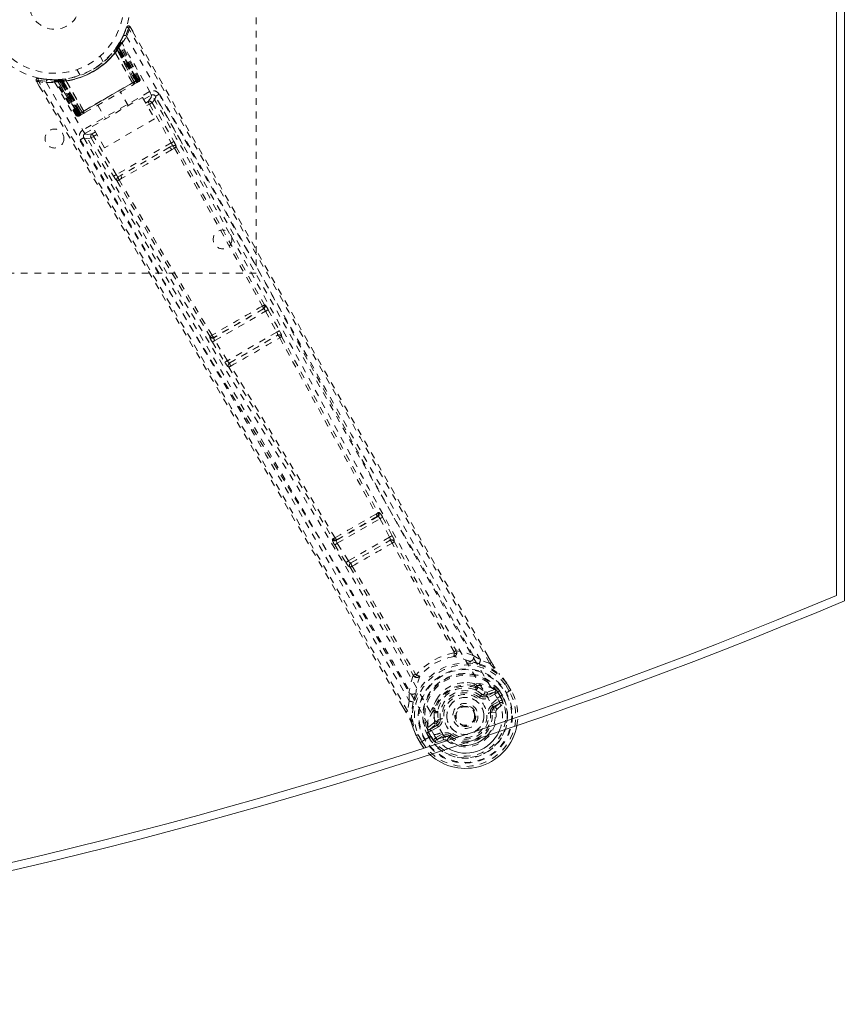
# Model space of a CAD drawing. Header units: inches. Extents: x 3.7 to 63.2, y 15.3 to 45.
# Tile 4 of 5: x 50.9 to 63.2, y 15.3 to 29.9. Entities that reach past the tile are written whole.
import ezdxf

# ---------------------------------------------------------------- set-up
doc = ezdxf.new("R2010")
doc.units = ezdxf.units.IN
doc.header["$MEASUREMENT"] = 0
doc.linetypes.add('SLD-Dashed', pattern=[0.075, 0.05, -0.025])
doc.linetypes.add('SLD-Solid', pattern=[0])

msp = doc.modelspace()

# ---------------------------------------------------------------- linework, layer by layer
at = {"color": 7, "linetype": 'SLD-Solid', "lineweight": 15}
for p, q in [((63.069, 38.95), (63.069, 21.357)), ((63.069, 21.357), (63.069, 38.95)), ((63.188, 39.029), (63.188, 21.279))]:
    msp.add_line(p, q, dxfattribs=at)
at = {"color": 7, "linetype": 'SLD-Dashed', "lineweight": 0}
for p, q in [((54.438, 34.154), (54.438, 26.154)), ((52.511, 29.808), (52.464, 29.687)), ((52.565, 29.814), (52.539, 29.799)), ((52.607, 29.739), (52.566, 29.813)), ((52.459, 29.677), (52.402, 29.571)), ((52.424, 29.58), (52.416, 29.566)), ((52.424, 29.608), (52.417, 29.595)), ((52.709, 29.045), (52.424, 29.58)), ((52.324, 29.458), (52.322, 29.455)), ((52.34, 29.436), (52.339, 29.434)), ((52.596, 28.98), (52.339, 29.434)), ((52.34, 29.436), (52.598, 28.979)), ((52.351, 29.492), (52.374, 29.476)), ((52.353, 29.496), (52.37, 29.52)), ((52.353, 29.496), (52.376, 29.479)), ((52.365, 29.512), (52.362, 29.508)), ((52.362, 29.508), (52.386, 29.492)), ((52.363, 29.482), (52.364, 29.483)), ((52.622, 28.995), (52.363, 29.482)), ((52.406, 29.547), (52.364, 29.483)), ((52.364, 29.483), (52.623, 28.996)), ((52.366, 29.514), (52.365, 29.513)), ((52.365, 29.512), (52.388, 29.496)), ((52.406, 29.577), (52.366, 29.514)), ((52.37, 29.519), (52.373, 29.524)), ((52.37, 29.519), (52.393, 29.503)), ((52.373, 29.524), (52.378, 29.532)), ((52.373, 29.524), (52.397, 29.508)), ((52.374, 29.476), (52.644, 29.008)), ((52.647, 29.009), (52.376, 29.479)), ((52.66, 29.016), (52.386, 29.492)), ((52.388, 29.496), (52.663, 29.019)), ((52.397, 29.508), (52.393, 29.503)), ((52.393, 29.503), (52.671, 29.023)), ((52.402, 29.538), (52.397, 29.537)), ((52.675, 29.025), (52.397, 29.508)), ((52.681, 29.025), (52.403, 29.55)), ((52.681, 29.029), (52.406, 29.547)), ((52.697, 29.038), (52.416, 29.566)), ((52.164, 29.295), (52.116, 29.379)), ((51.77, 29.179), (51.818, 29.095)), ((51.168, 29.007), (51.211, 28.934)), ((51.325, 29.036), (51.2, 29.052)), ((51.432, 29.026), (51.416, 29.026)), ((51.457, 29.012), (51.441, 29.012)), ((51.762, 28.498), (51.441, 29.012)), ((51.528, 29.03), (51.453, 29.026)), ((51.774, 28.505), (51.457, 29.012)), ((51.477, 29.015), (51.794, 28.512)), ((51.555, 29.016), (51.479, 29.012)), ((51.79, 28.514), (51.479, 29.012)), ((51.517, 29), (51.515, 29.029)), ((51.515, 29.029), (51.521, 29.029)), ((51.523, 29.001), (51.517, 29)), ((51.517, 29), (51.796, 28.518)), ((51.523, 29.001), (51.521, 29.029)), ((51.8, 28.52), (51.523, 29.001)), ((51.529, 29.03), (51.528, 29.03)), ((51.534, 29.03), (51.53, 29.03)), ((51.532, 29.001), (51.53, 29.03)), ((51.808, 28.525), (51.532, 29.001)), ((51.537, 29.002), (51.534, 29.03)), ((51.537, 29.002), (51.811, 28.527)), ((51.553, 29.003), (51.55, 29.032)), ((51.55, 29.032), (51.554, 29.032)), ((51.553, 29.003), (51.824, 28.534)), ((51.557, 29.004), (51.554, 29.032)), ((51.555, 29.016), (51.557, 29.016)), ((51.848, 28.548), (51.555, 29.016)), ((51.557, 29.016), (51.849, 28.548)), ((51.827, 28.536), (51.557, 29.004)), ((51.6, 29.038), (51.597, 29.038)), ((51.61, 29.013), (51.608, 29.013)), ((51.874, 28.561), (51.608, 29.013)), ((51.61, 29.013), (51.875, 28.563)), ((52.671, 29.023), (51.8, 28.52)), ((51.811, 28.527), (52.66, 29.016)), ((52.644, 29.008), (51.827, 28.536)), ((52.623, 28.996), (52.622, 28.995)), ((52.623, 28.996), (52.681, 29.029)), ((52.644, 29.008), (52.647, 29.009)), ((52.674, 28.991), (52.677, 28.993)), ((52.685, 28.997), (52.689, 29)), ((52.689, 29), (52.688, 29.002)), ((52.696, 29.004), (52.696, 29.004)), ((52.697, 29.038), (52.709, 29.045)), ((52.697, 29.004), (52.7, 29.007)), ((52.85, 28.851), (51.859, 28.28)), ((52.596, 28.98), (52.598, 28.979)), ((52.612, 28.956), (52.67, 28.989)), ((51.999, 28.333), (52.745, 28.764)), ((52.535, 28.643), (52.419, 28.844)), ((52.745, 28.764), (52.928, 28.447)), ((52.763, 28.732), (52.88, 28.799)), ((52.792, 28.682), (52.829, 28.703)), ((52.941, 28.782), (52.93, 28.796)), ((52.942, 28.78), (52.937, 28.788)), ((52.943, 28.779), (52.942, 28.78)), ((53.343, 28.07), (52.943, 28.779)), ((51.874, 28.561), (51.875, 28.563)), ((52.081, 28.649), (52.197, 28.448)), ((52.814, 28.643), (52.851, 28.665)), ((52.851, 28.665), (53.175, 28.089)), ((52.89, 28.687), (53.214, 28.111)), ((51.762, 28.498), (51.774, 28.505)), ((51.79, 28.514), (51.848, 28.548)), ((51.8, 28.487), (51.803, 28.489)), ((51.811, 28.493), (51.815, 28.495)), ((51.823, 28.5), (51.826, 28.502)), ((51.824, 28.534), (51.827, 28.536)), ((51.83, 28.504), (51.888, 28.537)), ((51.849, 28.548), (51.848, 28.548)), ((52.928, 28.447), (52.182, 28.016)), ((51.89, 28.227), (52.017, 28.301)), ((52.182, 28.016), (51.999, 28.333)), ((51.867, 28.182), (51.873, 28.166)), ((51.87, 28.172), (51.875, 28.164)), ((51.875, 28.164), (51.875, 28.162)), ((51.875, 28.163), (52.289, 27.461)), ((51.982, 28.162), (52.02, 28.185)), ((51.982, 28.162), (52.318, 27.594)), ((52.046, 28.252), (51.998, 28.224)), ((52.069, 28.213), (52.02, 28.185)), ((52.357, 27.617), (52.02, 28.185)), ((53.175, 28.089), (52.357, 27.617)), ((53.148, 28.023), (52.428, 27.607)), ((53.189, 28.047), (53.148, 28.023)), ((53.18, 27.987), (53.222, 28.013)), ((52.428, 27.607), (52.386, 27.583)), ((52.4, 27.538), (52.442, 27.562)), ((54.438, 26.154), (48.438, 26.154)), ((54.566, 25.681), (54.56, 25.68)), ((54.549, 25.62), (53.808, 25.192)), ((53.824, 25.15), (54.578, 25.585)), ((54.543, 25.62), (54.549, 25.62)), ((54.578, 25.585), (54.745, 25.274)), ((54.617, 25.606), (54.784, 25.295)), ((53.751, 25.213), (53.747, 25.208)), ((53.808, 25.192), (53.811, 25.198)), ((54.745, 25.274), (54.01, 24.85)), ((54.044, 24.818), (54.756, 25.229)), ((54.756, 25.229), (54.755, 25.228)), ((54.817, 25.21), (54.818, 25.211)), ((53.786, 25.126), (53.972, 24.826)), ((54.01, 24.85), (53.824, 25.15)), ((54.028, 24.755), (54.029, 24.755)), ((54.044, 24.818), (54.044, 24.818)), ((56.251, 22.591), (56.265, 22.594)), ((56.248, 22.534), (55.631, 22.178)), ((55.645, 22.134), (56.279, 22.501)), ((56.235, 22.532), (56.248, 22.534)), ((56.279, 22.501), (56.423, 22.227)), ((56.318, 22.521), (56.462, 22.248)), ((55.58, 22.203), (55.571, 22.194)), ((55.607, 22.111), (55.772, 21.849)), ((55.631, 22.178), (55.64, 22.188)), ((55.81, 21.873), (55.645, 22.134)), ((56.423, 22.227), (55.81, 21.873)), ((55.848, 21.843), (56.429, 22.179)), ((56.429, 22.179), (56.429, 22.178)), ((56.462, 22.248), (56.477, 22.217)), ((56.491, 22.16), (56.491, 22.161)), ((55.772, 21.849), (55.791, 21.821)), ((55.849, 21.843), (55.848, 21.843)), ((55.833, 21.781), (55.834, 21.781)), ((57.667, 20.468), (57.774, 20.4)), ((57.915, 20.348), (57.774, 20.4)), ((57.94, 20.362), (57.889, 20.45)), ((57.941, 20.362), (57.891, 20.45)), ((56.716, 19.789), (56.711, 19.916)), ((57.68, 20.048), (57.699, 20.038)), ((57.712, 19.983), (57.701, 20.002)), ((57.718, 20.018), (57.73, 19.999)), ((57.863, 19.882), (57.988, 19.925)), ((57.984, 19.962), (57.874, 19.922)), ((57.988, 19.925), (57.875, 19.861)), ((57.984, 19.962), (57.998, 19.957)), ((58.003, 19.955), (57.998, 19.957)), ((58.021, 19.937), (58.027, 19.926)), ((58.035, 19.924), (58.021, 19.937)), ((58.027, 19.926), (58.066, 19.859)), ((58.06, 19.939), (58.035, 19.923)), ((58.071, 19.862), (58.035, 19.923)), ((58.06, 19.939), (58.097, 19.877)), ((58.06, 19.939), (58.06, 19.939)), ((58.202, 19.937), (58.144, 20.037)), ((58.159, 19.912), (58.179, 19.923)), ((58.169, 20.052), (58.167, 20.056)), ((58.228, 19.95), (58.168, 20.052)), ((58.228, 19.951), (58.169, 20.052)), ((58.179, 19.923), (58.225, 19.949)), ((58.225, 19.949), (58.228, 19.951)), ((56.716, 19.789), (56.69, 19.641)), ((57.777, 19.867), (57.795, 19.89)), ((57.795, 19.89), (57.807, 19.884)), ((57.863, 19.882), (57.875, 19.861)), ((58.003, 19.899), (57.89, 19.835)), ((57.951, 19.729), (58.052, 19.787)), ((58.023, 19.833), (58.154, 19.909)), ((58.066, 19.859), (58.071, 19.862)), ((58.154, 19.909), (58.159, 19.912)), ((56.665, 19.625), (56.621, 19.702)), ((56.622, 19.704), (56.666, 19.626)), ((57.075, 19.646), (57.086, 19.627)), ((57.098, 19.654), (57.109, 19.634)), ((57.946, 19.627), (57.946, 19.618)), ((58.005, 19.625), (57.946, 19.618)), ((57.966, 19.703), (58.067, 19.761)), ((57.977, 19.685), (57.966, 19.703)), ((58.067, 19.761), (57.977, 19.685)), ((58.02, 19.665), (58.111, 19.745)), ((57.147, 19.516), (57.176, 19.52)), ((57.147, 19.503), (57.147, 19.516)), ((57.946, 19.618), (57.923, 19.615)), ((56.987, 19.374), (56.991, 19.388)), ((56.987, 19.374), (56.987, 19.369)), ((57.08, 19.464), (56.991, 19.388)), ((56.991, 19.388), (56.991, 19.388)), ((56.991, 19.388), (56.991, 19.388)), ((56.994, 19.344), (57, 19.333)), ((56.998, 19.325), (56.994, 19.344)), ((57, 19.333), (57.038, 19.266)), ((57.02, 19.367), (57.12, 19.453)), ((57.133, 19.432), (57.02, 19.367)), ((57.148, 19.406), (57.035, 19.341)), ((57.12, 19.453), (57.133, 19.432)), ((56.818, 19.277), (56.82, 19.273)), ((56.878, 19.171), (56.82, 19.273)), ((56.821, 19.274), (56.879, 19.171)), ((56.846, 19.288), (56.903, 19.187)), ((56.881, 19.173), (56.927, 19.2)), ((56.927, 19.2), (56.947, 19.212)), ((56.947, 19.212), (56.952, 19.215)), ((56.952, 19.215), (57.082, 19.29)), ((56.999, 19.325), (56.972, 19.311)), ((56.972, 19.311), (56.972, 19.311)), ((57.008, 19.248), (56.972, 19.311)), ((56.999, 19.325), (57.034, 19.263)), ((57.008, 19.248), (57.008, 19.248)), ((57.038, 19.266), (57.034, 19.263)), ((57.083, 19.29), (57.082, 19.29)), ((57.108, 19.242), (57.209, 19.3)), ((57.115, 19.17), (57.229, 19.209)), ((57.123, 19.216), (57.224, 19.274)), ((57.234, 19.257), (57.123, 19.216)), ((57.234, 19.257), (57.224, 19.274)), ((57.307, 19.249), (57.3, 19.254)), ((57.322, 19.268), (57.307, 19.249)), ((56.878, 19.171), (56.881, 19.173))]:
    msp.add_line(p, q, dxfattribs=at)
at = {"color": 7, "linetype": 'SLD-Dashed', "lineweight": 0, "flags": 128}
for points in [[(52.563, 29.812), (52.557, 29.818), (52.551, 29.823), (52.543, 29.826), (52.535, 29.827), (52.527, 29.826), (52.521, 29.822), (52.515, 29.817), (52.512, 29.81)], [(57.915, 20.348), (57.507, 21.053), (57.083, 21.788), (56.643, 22.555), (56.245, 23.251), (55.989, 23.701), (55.721, 24.172), (55.442, 24.665), (55.164, 25.155), (54.923, 25.579), (54.605, 26.142), (54.266, 26.741), (53.908, 27.376), (53.575, 27.966), (52.539, 29.799)], [(57.891, 20.45), (56.585, 22.717), (55.241, 25.078), (53.902, 27.448), (52.565, 29.814)], [(52.509, 29.673), (53.3, 28.293), (54.078, 26.907), (54.845, 25.518), (55.604, 24.129), (56.198, 23.04), (56.796, 21.958), (57.403, 20.888), (58.023, 19.833)], [(51.2, 29.048), (51.192, 29.048), (51.184, 29.046), (51.176, 29.043), (51.17, 29.038), (51.166, 29.031), (51.164, 29.024), (51.164, 29.016), (51.167, 29.009)], [(51.168, 29.007), (51.169, 29.007), (51.17, 29.008), (51.175, 29.012), (51.184, 29.016), (51.189, 29.019), (51.194, 29.022)], [(56.621, 19.702), (55.304, 21.978), (53.93, 24.323), (52.55, 26.665), (51.168, 29.007)], [(51.194, 29.022), (51.196, 29.033), (51.198, 29.043), (51.2, 29.049), (51.2, 29.052)], [(56.69, 19.641), (56.322, 20.281), (55.932, 20.957), (55.518, 21.669), (55.083, 22.416), (54.681, 23.104), (54.261, 23.82), (54.164, 23.984), (54.067, 24.15), (53.968, 24.317), (53.901, 24.432), (53.835, 24.544), (53.766, 24.661), (53.695, 24.782), (53.464, 25.173), (53.208, 25.608), (52.926, 26.086), (52.747, 26.389), (52.558, 26.709), (52.354, 27.056), (52.162, 27.38), (51.913, 27.802), (51.692, 28.178), (51.498, 28.506), (51.332, 28.788), (51.194, 29.022)], [(51.591, 29.039), (51.406, 29.027), (51.363, 29.032)], [(51.427, 29.024), (51.438, 29.018), (51.449, 29.008)], [(51.439, 29.018), (51.442, 29.013), (51.443, 29.012)], [(51.472, 29.027), (51.479, 29.027), (51.515, 29.029)], [(51.474, 29.018), (51.478, 29.014), (51.479, 29.012)], [(52.623, 28.973), (52.624, 28.985), (52.622, 28.995)], [(52.681, 29.029), (52.681, 29.029), (52.679, 29.028), (52.676, 29.026), (52.672, 29.024), (52.667, 29.021), (52.661, 29.017), (52.654, 29.013), (52.647, 29.009)], [(52.663, 29.019), (52.676, 29.026), (52.687, 29.032), (52.694, 29.036), (52.697, 29.038)], [(52.709, 29.045), (52.706, 29.043), (52.699, 29.039), (52.688, 29.033), (52.675, 29.025)], [(52.677, 28.993), (52.68, 28.995), (52.683, 28.996), (52.685, 28.998), (52.686, 28.998)], [(52.677, 28.995), (52.68, 28.996), (52.683, 28.997), (52.684, 28.997), (52.684, 28.997)], [(51.318, 28.985), (52.118, 27.61), (52.928, 26.244), (53.748, 24.885), (54.572, 23.533), (55.218, 22.474), (55.856, 21.415), (56.48, 20.355), (57.082, 19.29)], [(51.44, 28.992), (52.239, 27.621), (53.049, 26.259), (53.868, 24.905), (54.693, 23.558), (55.339, 22.502), (55.976, 21.446), (56.599, 20.387), (57.199, 19.323)], [(51.875, 28.563), (52.054, 28.667), (52.236, 28.772), (52.417, 28.876), (52.596, 28.98)], [(51.89, 28.539), (52.069, 28.642), (52.25, 28.746), (52.432, 28.851), (52.61, 28.954)], [(52.598, 28.979), (52.618, 28.975), (52.623, 28.973)], [(52.88, 28.799), (52.877, 28.804), (52.871, 28.815), (52.861, 28.832), (52.85, 28.851)], [(52.88, 28.799), (52.874, 28.763), (52.829, 28.703)], [(52.829, 28.703), (52.829, 28.703), (52.83, 28.7), (52.833, 28.696), (52.835, 28.692), (52.839, 28.686), (52.843, 28.679), (52.847, 28.672), (52.851, 28.665)], [(52.89, 28.687), (52.936, 28.746), (52.941, 28.779)], [(57.667, 20.468), (56.081, 23.232), (54.509, 26.006), (52.941, 28.782)], [(57.774, 20.4), (57.404, 21.041), (57.019, 21.71), (56.62, 22.407), (56.24, 23.073), (55.857, 23.747), (55.474, 24.422), (55.102, 25.08), (54.745, 25.711), (54.412, 26.299), (54.04, 26.958), (53.691, 27.576), (53.349, 28.183), (52.994, 28.812)], [(51.874, 28.561), (51.868, 28.542), (51.867, 28.537)], [(52.89, 28.687), (52.886, 28.684), (52.877, 28.679), (52.865, 28.672), (52.851, 28.665)], [(51.796, 28.518), (51.783, 28.51), (51.772, 28.504), (51.765, 28.5), (51.762, 28.498)], [(51.774, 28.505), (51.777, 28.507), (51.784, 28.511), (51.795, 28.517), (51.808, 28.525)], [(51.824, 28.534), (51.817, 28.53), (51.81, 28.526), (51.804, 28.522), (51.799, 28.519), (51.795, 28.517), (51.792, 28.515), (51.79, 28.514), (51.79, 28.514)], [(51.79, 28.514), (51.794, 28.509), (51.796, 28.508)], [(51.804, 28.489), (51.804, 28.489), (51.805, 28.49), (51.807, 28.492), (51.81, 28.494)], [(51.814, 28.495), (51.815, 28.495), (51.817, 28.496), (51.82, 28.498), (51.823, 28.5)], [(51.816, 28.496), (51.816, 28.496), (51.817, 28.497), (51.819, 28.499), (51.822, 28.501)], [(51.829, 28.504), (51.83, 28.504), (51.831, 28.505)], [(51.849, 28.548), (51.857, 28.541), (51.867, 28.537)], [(51.859, 28.28), (51.871, 28.26), (51.88, 28.243), (51.887, 28.232), (51.89, 28.227)], [(51.821, 28.135), (52.013, 27.811), (52.231, 27.442), (52.469, 27.038), (52.685, 26.672), (52.799, 26.48), (52.912, 26.288), (53.025, 26.097), (53.153, 25.879), (53.283, 25.659), (53.409, 25.447), (53.664, 25.013), (53.902, 24.61), (54.121, 24.238), (54.336, 23.873), (54.584, 23.451), (55.009, 22.726), (55.438, 21.993), (55.879, 21.235), (56.308, 20.496), (56.716, 19.789)], [(51.873, 28.166), (51.908, 28.152), (51.982, 28.162)], [(51.873, 28.166), (53.494, 25.42), (55.11, 22.672), (56.711, 19.916)], [(51.998, 28.224), (51.924, 28.214), (51.89, 28.227)], [(51.998, 28.224), (51.999, 28.223), (52, 28.221), (52.002, 28.217), (52.005, 28.212), (52.008, 28.206), (52.012, 28.2), (52.016, 28.192), (52.02, 28.185)], [(53.148, 28.023), (52.971, 27.921), (52.793, 27.818), (52.609, 27.712), (52.428, 27.607)], [(53.18, 27.987), (52.997, 27.882), (52.811, 27.774), (52.626, 27.667), (52.442, 27.562)], [(53.214, 28.111), (53.21, 28.109), (53.201, 28.104), (53.188, 28.097), (53.175, 28.089)], [(53.189, 28.047), (53.206, 28.052), (53.219, 28.051)], [(53.222, 28.013), (53.881, 26.838), (54.531, 25.661)], [(53.25, 28.03), (53.909, 26.856), (54.56, 25.68)], [(52.357, 27.617), (52.343, 27.609), (52.331, 27.602), (52.322, 27.596), (52.318, 27.594)], [(53.782, 25.228), (53.087, 26.38), (52.4, 27.538)], [(52.371, 27.522), (53.058, 26.365), (53.751, 25.213)], [(54.069, 26.695), (54.768, 25.424), (55.522, 24.036), (56.114, 22.949), (56.709, 21.869), (57.315, 20.801), (57.936, 19.749)], [(54.617, 25.606), (54.616, 25.606), (54.613, 25.604), (54.609, 25.602), (54.604, 25.599), (54.598, 25.596), (54.592, 25.593), (54.585, 25.589), (54.578, 25.585)], [(54.784, 25.295), (54.783, 25.295), (54.78, 25.293), (54.776, 25.291), (54.771, 25.289), (54.765, 25.285), (54.759, 25.282), (54.752, 25.278), (54.745, 25.274)], [(54.784, 25.295), (54.799, 25.266), (54.8, 25.264)], [(54.789, 25.191), (55.506, 23.878), (56.223, 22.569)], [(54.803, 25.225), (54.806, 25.224), (54.817, 25.21)], [(54.817, 25.21), (55.534, 23.898), (56.251, 22.591)], [(53.824, 25.15), (53.817, 25.146), (53.81, 25.141), (53.804, 25.138), (53.798, 25.134), (53.794, 25.131), (53.79, 25.129), (53.787, 25.127), (53.786, 25.126)], [(54.01, 24.85), (54.003, 24.846), (53.996, 24.841), (53.99, 24.838), (53.984, 24.834), (53.979, 24.831), (53.976, 24.829), (53.973, 24.827), (53.972, 24.826)], [(53.972, 24.826), (53.99, 24.798), (53.991, 24.797)], [(54.029, 24.755), (54.807, 23.478), (55.58, 22.203)], [(55.613, 22.217), (54.839, 23.492), (54.06, 24.77)], [(56.248, 22.534), (56.254, 22.533), (56.262, 22.527), (56.271, 22.515), (56.275, 22.508), (56.279, 22.501)], [(56.318, 22.521), (56.317, 22.52), (56.314, 22.519), (56.31, 22.517), (56.305, 22.514), (56.299, 22.511), (56.293, 22.508), (56.286, 22.504), (56.279, 22.501)], [(55.645, 22.134), (55.638, 22.13), (55.632, 22.126), (55.625, 22.122), (55.62, 22.119), (55.615, 22.116), (55.612, 22.113), (55.609, 22.112), (55.607, 22.111)], [(55.645, 22.134), (55.64, 22.142), (55.636, 22.149), (55.631, 22.162), (55.629, 22.172), (55.631, 22.178)], [(56.462, 22.248), (56.458, 22.245), (56.449, 22.241), (56.436, 22.234), (56.423, 22.227)], [(56.423, 22.227), (56.426, 22.219), (56.429, 22.211), (56.433, 22.196), (56.433, 22.185), (56.431, 22.182), (56.43, 22.18), (56.429, 22.179)], [(57.383, 20.519), (56.919, 21.325), (56.462, 22.138)], [(56.491, 22.16), (56.947, 21.348), (57.411, 20.543)], [(55.81, 21.873), (55.803, 21.869), (55.796, 21.865), (55.79, 21.861), (55.785, 21.857), (55.78, 21.854), (55.776, 21.852), (55.774, 21.85), (55.772, 21.849)], [(55.834, 21.781), (56.309, 20.979), (56.774, 20.175)], [(55.867, 21.794), (56.343, 20.992), (56.808, 20.187)], [(57.38, 20.505), (57.389, 20.499), (57.398, 20.497), (57.407, 20.498), (57.414, 20.502), (57.419, 20.508), (57.421, 20.517), (57.421, 20.527), (57.417, 20.537)], [(57.38, 20.505), (57.384, 20.512), (57.384, 20.515), (57.384, 20.517), (57.383, 20.519)], [(57.667, 20.468), (57.545, 20.511), (57.417, 20.537)], [(57.631, 20.373), (57.618, 20.376), (57.611, 20.379)], [(57.941, 20.362), (57.942, 20.362), (57.941, 20.362), (57.938, 20.361), (57.935, 20.36), (57.931, 20.357), (57.925, 20.354), (57.92, 20.351), (57.915, 20.348)], [(57.757, 20.344), (57.906, 20.288), (58.053, 20.194)], [(56.776, 20.167), (56.735, 20.043), (56.711, 19.916)], [(56.776, 20.167), (56.783, 20.159), (56.792, 20.153), (56.8, 20.151), (56.808, 20.152), (56.815, 20.156), (56.82, 20.163), (56.823, 20.172), (56.823, 20.183)], [(56.808, 20.187), (56.81, 20.186), (56.811, 20.184), (56.815, 20.183), (56.823, 20.183)], [(57.68, 20.048), (57.585, 20.062), (57.528, 20.059)], [(58.06, 20.185), (58.057, 20.19), (58.053, 20.194)], [(58.167, 20.056), (58.113, 20.126), (58.053, 20.194)], [(58.169, 20.052), (58.111, 20.128), (58.06, 20.185)], [(56.816, 19.92), (56.815, 19.912), (56.811, 19.9)], [(57.795, 19.89), (57.742, 19.93), (57.694, 19.957)], [(57.73, 19.999), (57.782, 19.97), (57.839, 19.928)], [(57.839, 19.928), (57.859, 19.92), (57.874, 19.922)], [(58.003, 19.899), (58, 19.904), (57.997, 19.909), (57.994, 19.914), (57.992, 19.918), (57.99, 19.921), (57.989, 19.923), (57.988, 19.925), (57.988, 19.925)], [(58.027, 19.926), (58.017, 19.911), (58.003, 19.899)], [(58.035, 19.924), (58.035, 19.923), (58.035, 19.923)], [(58.167, 20.056), (58.166, 20.055), (58.165, 20.054), (58.163, 20.052), (58.16, 20.05), (58.156, 20.047), (58.152, 20.044), (58.148, 20.041), (58.144, 20.037)], [(58.144, 20.037), (58.149, 20.04), (58.155, 20.044), (58.159, 20.046), (58.163, 20.049), (58.167, 20.05), (58.169, 20.052), (58.17, 20.052), (58.169, 20.052)], [(58.228, 19.951), (58.228, 19.951), (58.227, 19.951), (58.225, 19.95), (58.222, 19.948), (58.218, 19.946), (58.213, 19.943), (58.208, 19.94), (58.202, 19.937)], [(56.773, 19.776), (56.747, 19.618), (56.756, 19.445)], [(57.134, 19.832), (57.104, 19.784), (57.069, 19.695)], [(57.759, 19.843), (57.762, 19.848), (57.766, 19.852), (57.769, 19.856), (57.771, 19.86), (57.774, 19.863), (57.775, 19.865), (57.777, 19.866), (57.777, 19.867)], [(57.89, 19.835), (57.887, 19.84), (57.885, 19.844), (57.882, 19.849), (57.88, 19.853), (57.878, 19.856), (57.877, 19.858), (57.876, 19.86), (57.875, 19.861)], [(58.052, 19.787), (58.075, 19.795), (58.098, 19.794)], [(58.067, 19.761), (58.067, 19.762), (58.066, 19.764), (58.065, 19.766), (58.063, 19.769), (58.06, 19.773), (58.058, 19.778), (58.055, 19.782), (58.052, 19.787)], [(56.666, 19.626), (56.666, 19.626), (56.665, 19.625), (56.665, 19.625)], [(57.086, 19.627), (57.085, 19.568), (57.093, 19.497)], [(57.951, 19.729), (57.954, 19.724), (57.957, 19.719), (57.96, 19.715), (57.962, 19.711), (57.964, 19.708), (57.965, 19.705), (57.966, 19.704), (57.966, 19.703)], [(57.093, 19.497), (57.09, 19.476), (57.08, 19.464)], [(57.206, 19.524), (57.201, 19.523), (57.195, 19.523), (57.19, 19.522), (57.186, 19.521), (57.182, 19.521), (57.179, 19.52), (57.177, 19.52), (57.176, 19.52)], [(57.893, 19.611), (57.898, 19.612), (57.904, 19.612), (57.909, 19.613), (57.913, 19.614), (57.917, 19.614), (57.92, 19.614), (57.922, 19.615), (57.923, 19.615)], [(56.756, 19.445), (56.757, 19.44), (56.76, 19.435)], [(56.756, 19.445), (56.78, 19.369), (56.818, 19.277)], [(56.82, 19.273), (56.783, 19.362), (56.76, 19.435)], [(57.035, 19.341), (57.018, 19.334), (57, 19.333)], [(57.02, 19.367), (57.021, 19.366), (57.022, 19.365), (57.023, 19.362), (57.025, 19.359), (57.027, 19.355), (57.03, 19.351), (57.033, 19.346), (57.035, 19.341)], [(57.148, 19.406), (57.145, 19.411), (57.142, 19.416), (57.14, 19.42), (57.137, 19.424), (57.135, 19.427), (57.134, 19.43), (57.133, 19.431), (57.133, 19.432)], [(56.818, 19.277), (56.819, 19.277), (56.821, 19.278), (56.823, 19.279), (56.827, 19.28), (56.831, 19.282), (56.835, 19.284), (56.84, 19.286), (56.846, 19.288)], [(56.82, 19.273), (56.82, 19.273), (56.821, 19.273), (56.821, 19.274)], [(56.821, 19.274), (56.823, 19.275), (56.826, 19.276), (56.83, 19.279), (56.835, 19.281), (56.84, 19.284), (56.846, 19.288)], [(56.999, 19.325), (56.999, 19.325), (56.998, 19.325)], [(57.034, 19.263), (57.031, 19.261), (57.025, 19.258), (57.017, 19.253), (57.008, 19.248)], [(57.079, 19.205), (57.09, 19.226), (57.108, 19.242)], [(57.108, 19.242), (57.111, 19.237), (57.113, 19.232), (57.116, 19.228), (57.118, 19.224), (57.12, 19.221), (57.122, 19.218), (57.122, 19.217), (57.123, 19.216)], [(57.209, 19.3), (57.212, 19.295), (57.214, 19.291), (57.217, 19.286), (57.219, 19.282), (57.221, 19.279), (57.222, 19.277), (57.223, 19.275), (57.224, 19.274)], [(57.34, 19.292), (57.337, 19.287), (57.333, 19.283), (57.33, 19.279), (57.328, 19.275), (57.325, 19.272), (57.324, 19.27), (57.323, 19.269), (57.322, 19.268)], [(56.879, 19.172), (56.878, 19.172), (56.878, 19.171), (56.878, 19.171)]]:
    msp.add_lwpolyline(points, dxfattribs=at)
at = {"color": 7, "linetype": 'SLD-Dashed', "lineweight": 0}
for centre, radius in [((51.438, 30.154), 1.125), ((51.438, 30.154), 1.03), ((51.438, 30.154), 0.376), ((51.438, 28.154), 0.141), ((53.938, 26.654), 0.14), ((57.55, 19.567), 0.7), ((57.55, 19.567), 0.69), ((57.55, 19.567), 0.623), ((57.55, 19.567), 0.32), ((57.55, 19.567), 0.275), ((57.55, 19.567), 0.187), ((57.55, 19.567), 0.156), ((57.55, 19.567), 0.142), ((57.55, 19.567), 0.14), ((57.55, 19.567), 0.138)]:
    msp.add_circle(centre, radius, dxfattribs=at)
for centre, radius, start, end in [((51.437, 30.154), 1.158, 257.8714, 342.1368), ((51.444, 30.151), 1.12, 334.6373, 342.102), ((51.419, 30.189), 1.206, 334.6788, 341.8732), ((52.539, 29.799), 0.03, 29.4684, 162.1535), ((52.506, 29.745), 0.0638, 58.6084, 85.7965), ((51.438, 30.154), 1.128, 270.4734, 329.5266), ((51.624, 29.844), 0.843, 336.4906, 341.7234), ((51.686, 30.011), 0.841, 328.7979, 330.3465), ((51.438, 30.154), 1.127, 329.5257, 334.6589), ((52.414, 29.539), 0.0429, 47.0151, 95.8223), ((52.443, 29.58), 0.0299, 150.3029, 208.0942), ((52.451, 29.594), 0.03, 151.0793, 208.0178), ((51.333, 30.363), 1.364, 324.4488, 329.585), ((52.484, 29.658), 0.03, 30.2588, 154.0779), ((51.422, 30.181), 1.19, 270.8801, 329.1199), ((51.438, 30.153), 1.155, 274.2141, 325.7859), ((51.438, 30.153), 1.155, 274.9105, 325.0895), ((51.438, 30.153), 1.155, 275.8865, 324.1135), ((51.456, 30.122), 1.12, 277.9256, 322.0744), ((52.356, 29.464), 0.0345, 194.8384, 241.0417), ((52.355, 29.463), 0.031, 190.2238, 241.6879), ((51.699, 29.788), 0.732, 331.2375, 335.2461), ((51.652, 30.003), 0.865, 323.5532, 325.4865), ((52.448, 29.442), 0.109, 121.247, 150.4811), ((52.389, 29.496), 0.0297, 145.4508, 208.5212), ((52.39, 29.497), 0.0297, 145.5311, 208.5209), ((52.485, 29.441), 0.137, 119.4089, 143.5141), ((51.649, 29.828), 0.807, 334.366, 339.6521), ((51.655, 29.829), 0.805, 335.5285, 340.9261), ((52.432, 29.561), 0.0299, 149.2487, 208.1955), ((-81.675, -48.167), 155.018, 28.89665, 30.09743), ((51.194, 29.022), 0.03, 77.8463, 210.5322), ((51.415, 30.181), 1.2, 258.1036, 265.3373), ((51.437, 30.147), 1.12, 257.8961, 265.3623), ((51.344, 29), 0.03, 85.9278, 209.7353), ((51.438, 30.154), 1.127, 265.3425, 270.4733), ((51.416, 28.996), 0.03, 31.983, 88.9224), ((51.437, 30.145), 1.118, 268.9236, 269.8104), ((51.417, 28.956), 0.0707, 61.4577, 88.8933), ((51.438, 29.989), 0.963, 269.6259, 272.5174), ((51.432, 28.996), 0.0299, 31.9074, 89.6975), ((51.436, 30.178), 1.154, 269.9245, 273.9569), ((51.482, 29.001), 0.0429, 144.1658, 192.9962), ((51.612, 29.832), 0.837, 258.2592, 263.5256), ((51.453, 28.996), 0.03, 46.8726, 91.2434), ((51.438, 30.153), 1.127, 270.7806, 275.7094), ((51.453, 28.996), 0.0299, 31.8024, 90.7497), ((51.61, 29.806), 0.808, 259.0841, 264.4612), ((51.615, 29.816), 0.815, 260.3736, 265.6092), ((51.53, 29), 0.0297, 31.4769, 94.4748), ((51.531, 29), 0.0297, 31.4766, 94.5523), ((51.624, 29.745), 0.732, 264.7558, 268.7674), ((51.577, 29.014), 0.0311, 358.3316, 49.6365), ((51.576, 29.014), 0.0345, 358.96, 45.1608), ((52.597, 28.981), 0.0299, 300.1856, 28.2047), ((52.263, 28.779), 0.444, 27.1759, 30.9145), ((52.267, 28.781), 0.443, 27.1706, 30.9135), ((52.296, 28.798), 0.424, 27.0464, 30.9575), ((52.648, 29.017), 0.0353, 291.8095, 20.6792), ((51.925, 28.588), 0.855, 28.4234, 30.2179), ((52.655, 29.015), 0.03, 300.0619, 28.0716), ((52.319, 28.812), 0.41, 26.9371, 30.9869), ((52.67, 29.025), 0.0315, 299.3153, 332.3652), ((52.728, 28.889), 0.119, 105.9048, 109.5565), ((52.671, 29.024), 0.03, 323.5011, 28.0141), ((52.682, 29.031), 0.03, 300.0063, 28.0053), ((52.681, 29.03), 0.0305, 320.7156, 27.6425), ((51.308, 30.35), 1.365, 270.4173, 275.5484), ((52.597, 28.977), 0.0266, 300.7923, 351.4565), ((52.902, 28.761), 0.105, 29.364, 120.0832), ((52.851, 28.664), 0.0451, 29.6171, 119.5741), ((52.902, 28.76), 0.045, 52.0119, 119.978), ((54.389, 26.311), 2.864, 119.1593, 120.3597), ((51.788, 28.514), 0.03, 211.9962, 299.9939), ((51.789, 28.515), 0.0305, 212.3664, 279.3693), ((51.799, 28.521), 0.03, 211.982, 276.5614), ((51.815, 28.53), 0.03, 211.931, 299.9378), ((52.509, 28.926), 0.821, 209.7694, 211.6376), ((51.799, 28.522), 0.0315, 267.9484, 300.6835), ((52.159, 28.719), 0.41, 209.0074, 213.052), ((52.177, 28.73), 0.422, 209.04, 212.9695), ((52.181, 28.732), 0.423, 209.0416, 212.9683), ((52.21, 28.749), 0.442, 209.0812, 212.8373), ((52.214, 28.751), 0.443, 209.088, 212.8306), ((51.873, 28.563), 0.0299, 211.7988, 299.8123), ((51.877, 28.562), 0.0265, 248.3666, 299.3835), ((51.912, 28.189), 0.105, 119.9133, 210.6394), ((53.296, 25.665), 2.877, 119.6437, 120.8386), ((51.912, 28.188), 0.045, 120.0226, 187.9873), ((52.021, 28.185), 0.0451, 120.4256, 210.357), ((53.119, 27.965), 0.0652, 20.54, 63.5501), ((53.112, 28.045), 0.0773, 1.6249, 35.4599), ((53.154, 27.98), 0.0756, 25.3484, 61.8385), ((52.97, 27.955), 0.289, 14.9805, 32.648), ((53.216, 28.013), 0.0384, 27.0812, 85.3615), ((53.099, 28.239), 0.258, 298.4455, 305.7743), ((52.575, 27.727), 0.289, 207.3518, 225.0228), ((52.427, 27.649), 0.0773, 204.5337, 238.3873), ((52.41, 27.545), 0.0456, 121.925, 209.0015), ((52.265, 27.758), 0.258, 294.2227, 301.5574), ((52.461, 27.581), 0.075, 178.007, 214.8066), ((52.493, 27.603), 0.0652, 176.4312, 219.4402), ((72.222, -5.846), 36.133, 119.3135, 120.6865), ((54.47, 25.782), 0.136, 296.7416, 311.1109), ((54.486, 25.626), 0.0567, 353.3871, 37.5173), ((54.52, 25.659), 0.0451, 300.5808, 28.0274), ((54.526, 25.659), 0.0451, 300.5583, 28.0575), ((54.413, 25.52), 0.222, 22.8801, 46.3602), ((70.692, -3.196), 33.032, 119.2676, 120.7324), ((54.52, 25.568), 0.0601, 16.9, 61.4018), ((53.963, 25.26), 0.222, 193.6405, 217.119), ((53.786, 25.232), 0.0451, 211.9411, 299.4431), ((53.707, 25.341), 0.136, 288.8619, 303.2839), ((53.789, 25.237), 0.0451, 211.9694, 299.423), ((53.834, 25.25), 0.057, 202.6126, 246.4839), ((53.868, 25.191), 0.0601, 178.5978, 223.1), ((37.728, 53.9), 33.347, 299.2943, 300.7057), ((37.644, 54.046), 33.564, 299.2812, 300.7189), ((54.694, 25.238), 0.0626, 351.5436, 35.5171), ((54.777, 25.191), 0.0433, 52.7769, 120.219), ((54.724, 25.166), 0.0697, 20.918, 63.062), ((54.778, 25.189), 0.0451, 28.3729, 119.3685), ((54.733, 25.303), 0.125, 296.4419, 312.2385), ((54.7, 25.201), 0.118, 4.6439, 32.0165), ((54.095, 24.852), 0.118, 207.9913, 235.3617), ((54.066, 24.876), 0.0626, 204.4793, 248.4577), ((54.067, 24.779), 0.0451, 120.633, 211.6269), ((54.067, 24.779), 0.0451, 120.635, 211.6278), ((53.991, 24.873), 0.123, 287.6592, 303.6607), ((54.114, 24.814), 0.0697, 176.9333, 219.0853), ((74.426, -9.663), 37.017, 119.455, 120.5447), ((56.183, 22.652), 0.0919, 296.0235, 318.5437), ((56.174, 22.533), 0.0608, 358.309, 36.2195), ((56.211, 22.57), 0.0451, 300.8995, 27.3949), ((56.225, 22.573), 0.0451, 300.8623, 27.5155), ((56.164, 22.463), 0.165, 20.5897, 52.3715), ((72.377, -6.114), 32.881, 119.4019, 120.5982), ((55.735, 22.215), 0.165, 187.6331, 219.4057), ((55.609, 22.218), 0.0451, 212.4874, 299.1377), ((55.562, 22.294), 0.092, 281.4665, 303.9897), ((55.618, 22.228), 0.0451, 212.6, 299.1049), ((55.669, 22.242), 0.0613, 203.9465, 241.5265), ((39.445, 50.925), 33.389, 299.4253, 300.5746), ((39.805, 50.302), 32.721, 299.3989, 300.601), ((56.451, 22.14), 0.0451, 27.8578, 118.9587), ((56.451, 22.139), 0.0451, 27.8504, 118.9532), ((56.381, 22.105), 0.0873, 21.8104, 56.8089), ((56.423, 22.218), 0.0889, 296.1813, 319.6232), ((56.398, 22.167), 0.0933, 355.8716, 32.4594), ((55.874, 21.865), 0.0933, 207.5376, 244.1339), ((55.861, 21.9), 0.0588, 207.8404, 256.6296), ((55.871, 21.805), 0.0451, 121.0393, 212.1461), ((55.872, 21.805), 0.0451, 121.0424, 212.1528), ((55.936, 21.848), 0.0872, 183.1826, 218.1982), ((55.818, 21.867), 0.088, 280.2483, 303.9494), ((57.556, 19.556), 0.965, 100.5265, 139.4744), ((57.363, 20.51), 0.0608, 283.4571, 26.3328), ((57.305, 20.482), 0.0786, 336.2591, 16.6754), ((57.347, 20.59), 0.0795, 297.492, 323.947), ((57.424, 20.549), 0.0143, 206.6708, 242.4426), ((57.55, 19.567), 0.787, 38.3239, 201.6761), ((57.52, 19.619), 0.844, 99.7729, 140.2271), ((57.236, 19.574), 0.887, 65.0291, 80.8692), ((57.613, 20.44), 0.0608, 268.0315, 27.6173), ((57.208, 18.209), 2.205, 75.5692, 78.9413), ((57.15, 20.557), 0.644, 340.7385, 345.9096), ((58.996, 20.938), 1.201, 208.6554, 218.8152), ((57.55, 19.567), 0.758, 38.3238, 201.6762), ((60.73, 22.712), 3.676, 220.0106, 223.238), ((56.766, 20.254), 0.0795, 276.0591, 302.5049), ((56.762, 20.167), 0.0143, 357.5105, 33.3887), ((56.827, 20.2), 0.0608, 213.6667, 316.5439), ((57.701, 19.842), 0.888, 159.1323, 174.9688), ((56.88, 20.237), 0.0786, 223.3238, 263.7387), ((57.55, 19.567), 0.632, 36.0642, 203.9358), ((57.55, 19.567), 0.602, 36.2697, 203.7303), ((56.763, 19.949), 0.0608, 212.3825, 331.9705), ((57.55, 19.567), 0.75, 210.4562, 29.5438), ((57.568, 19.535), 0.494, 76.9721, 163.028), ((57.555, 19.558), 0.453, 69.7483, 170.2507), ((57.54, 19.583), 0.476, 91.4723, 148.5267), ((57.546, 19.573), 0.411, 69.0117, 170.9883), ((57.55, 19.567), 0.376, 52.774, 187.226), ((57.711, 19.551), 0.497, 54.8142, 93.6303), ((57.642, 20.032), 0.0404, 337.2258, 22.6881), ((57.673, 19.985), 0.0326, 31.6537, 77.8235), ((57.702, 19.986), 0.0305, 253.9346, 24.3701), ((57.675, 19.989), 0.0371, 299.2846, 349.8197), ((57.678, 19.999), 0.0444, 25.0041, 62.702), ((57.677, 20.046), 0.0506, 298.2536, 325.6825), ((57.688, 20.027), 0.0505, 298.2743, 325.7551), ((57.765, 19.581), 0.439, 60.0689, 96.0866), ((57.81, 19.918), 0.031, 241.5933, 20.0513), ((57.848, 19.908), 0.0299, 301.0436, 29.0089), ((57.973, 19.952), 0.0305, 299.0389, 6.1719), ((57.952, 19.888), 0.0844, 35.4083, 52.6183), ((58.144, 20.037), 0.03, 30.2178, 35.2738), ((57.55, 19.567), 0.78, 349.2882, 29.4852), ((57.55, 19.567), 0.78, 349.2733, 29.4712), ((56.893, 20.408), 0.644, 254.0873, 259.2605), ((58.896, 19.184), 2.204, 161.058, 164.4312), ((57.55, 19.567), 0.629, 210.5445, 29.4556), ((57.55, 19.567), 0.599, 210.5443, 29.4557), ((57.55, 19.567), 0.346, 52.7741, 187.226), ((57.55, 19.567), 0.275, 359.9998, 180.0002), ((57.831, 19.938), 0.119, 232.7741, 299.9994), ((57.831, 19.938), 0.089, 232.774, 300), ((57.836, 19.932), 0.0567, 238.2281, 297.9774), ((57.817, 19.958), 0.242, 299.7354, 328.8242), ((57.581, 19.56), 0.52, 334.8525, 31.7546), ((57.55, 19.567), 0.593, 22.3909, 29.4476), ((58.52, 19.097), 0.887, 118.4983, 120.4125), ((57.908, 19.715), 0.206, 8.3468, 22.339), ((55.639, 19), 1.202, 21.1866, 31.3418), ((56.84, 19.37), 0.31, 118.9324, 124.214), ((53.236, 18.385), 3.676, 16.7621, 19.9895), ((57.477, 19.421), 0.491, 146.1266, 185.5131), ((57.43, 19.388), 0.439, 143.934, 179.9025), ((57.129, 19.678), 0.0623, 164.5887, 210.8812), ((57.101, 19.719), 0.0404, 217.3027, 262.7825), ((57.071, 19.697), 0.0506, 274.3185, 301.7525), ((57.111, 19.645), 0.0305, 215.6341, 346.0642), ((57.082, 19.677), 0.0504, 274.2193, 301.7557), ((57.127, 19.669), 0.0326, 162.158, 208.3726), ((57.121, 19.669), 0.0371, 250.1714, 300.7243), ((57.604, 19.604), 0.465, 175.8374, 190.7959), ((57.55, 19.567), 0.459, 232.774, 7.226), ((57.612, 19.551), 0.38, 314.31, 31.3147), ((58.011, 19.626), 0.119, 120, 187.2269), ((58.011, 19.626), 0.089, 120, 187.226), ((58.017, 19.627), 0.0715, 124.7887, 179.7496), ((57.991, 19.659), 0.0301, 12.3462, 118.5783), ((58.05, 19.631), 0.0455, 131.3578, 187.4669), ((58.083, 19.736), 0.0299, 17.8887, 121.9558), ((57.116, 19.517), 0.031, 220.1638, 358.1974), ((57.09, 19.501), 0.0565, 301.9567, 1.5679), ((57.088, 19.509), 0.089, 300, 7.226), ((57.088, 19.509), 0.119, 300.0003, 7.227), ((57.548, 19.567), 0.274, 179.8456, 269.5235), ((57.55, 19.567), 0.4, 232.774, 7.226), ((57.55, 19.567), 0.376, 232.774, 7.226), ((57.55, 19.567), 0.346, 232.7738, 7.226), ((57.58, 19.557), 0.244, 298.9929, 2.5587), ((57.005, 19.393), 0.0305, 233.8259, 300.9617), ((57.1, 19.388), 0.115, 189.7066, 202.2676), ((57.106, 19.48), 0.0299, 210.9979, 298.9503), ((57.333, 18.464), 0.841, 120.7679, 122.699), ((57.55, 19.567), 0.593, 210.5524, 217.6091), ((57.242, 19.331), 0.206, 217.6608, 231.6571), ((57.525, 19.525), 0.501, 208.0019, 242.3822), ((57.075, 19.539), 0.249, 271.7059, 299.8611), ((57.137, 19.19), 0.0299, 118.049, 222.1081), ((57.509, 19.479), 0.347, 206.7572, 261.9251), ((57.268, 19.197), 0.119, 52.7746, 119.9997), ((57.25, 19.231), 0.0301, 121.4513, 227.6177), ((57.268, 19.197), 0.089, 52.774, 120), ((57.244, 19.166), 0.0455, 52.5256, 108.6489), ((57.264, 19.192), 0.0714, 60.314, 115.2498), ((58.405, 18.378), 1.401, 141.5602, 143.9863), ((57.55, 19.567), 0.78, 210, 227.5197), ((57.55, 19.567), 0.78, 210.5288, 227.5347)]:
    msp.add_arc(centre, radius, start, end, dxfattribs=at)
at = {"color": 7, "linetype": 'SLD-Solid', "lineweight": 15}
for centre, radius, start, end in [((33.438, 92.034), 76.755, 247.19501, 292.80499), ((33.438, 92.034), 76.637, 247.25366, 292.74634), ((33.438, 92.034), 76.637, 247.25366, 292.74634), ((57.55, 19.567), 0.78, 227.5197, 349.2882), ((57.55, 19.567), 0.78, 227.5347, 349.2733), ((57.555, 19.554), 0.541, 240.9213, 336.5421), ((57.545, 19.567), 0.44, 258.8854, 319.0477)]:
    msp.add_arc(centre, radius, start, end, dxfattribs=at)

doc.saveas('drawing.dxf')
